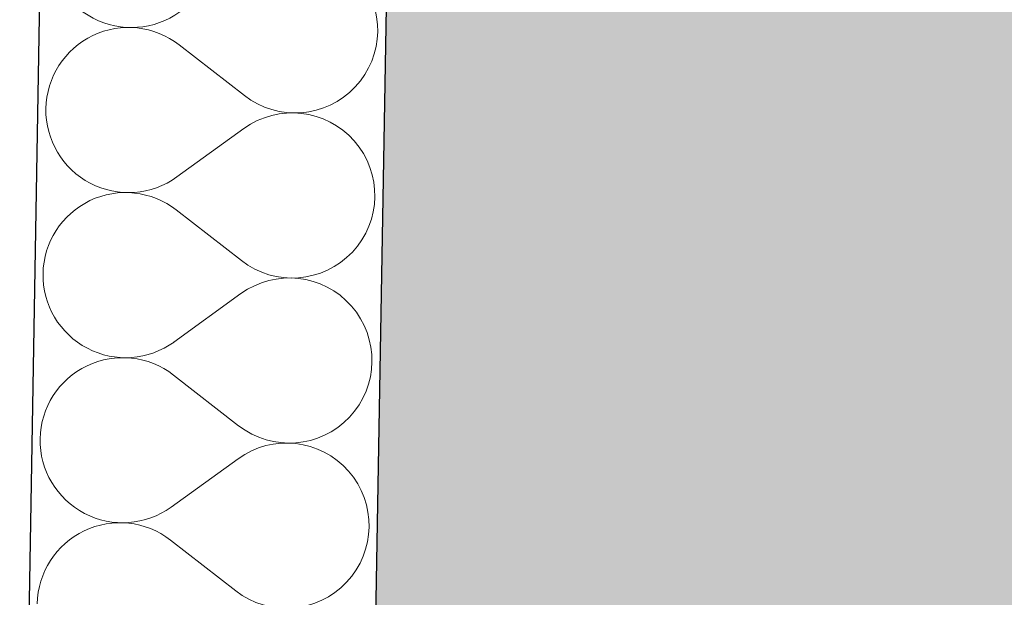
# Model space of a CAD drawing. Header units: millimetres. Extents: x -23738 to 4435, y -2716 to 20653.
# Tile 5 of 160: x -20645 to -20191, y 439 to 706. Entities that reach past the tile are written whole.
import ezdxf

# ---------------------------------------------------------------- set-up
doc = ezdxf.new("R2010")
doc.units = ezdxf.units.MM
doc.header["$MEASUREMENT"] = 0
doc.linetypes.add('Wipeout_Contour', pattern=[1000, 0, -1000])
for name, color, linetype in [('9._POHLED ZÁPADNÍ_2_Konstrukce - nosné', 7, 'Continuous'), ('9._POHLED ZÁPADNÍ_2_Nové_Konstrukce - nosné', 7, 'Continuous'), ('9._POHLED ZÁPADNÍ_2_Nové_Výplně – Řezové', 7, 'Continuous'), ('9._POHLED ZÁPADNÍ_2_Výplně – Řezové', 7, 'Continuous'), ('9._POHLED ZÁPADNÍ_2_VÝTAH VAR 1', 7, 'Continuous')]:
    doc.layers.add(name, color=color, linetype=linetype)

# ---------------------------------------------------------------- blocks, each defined once
blk = doc.blocks.new('*X3', base_point=(-24533.14, -6254.22))
at = {"layer": '9._POHLED ZÁPADNÍ_2_Nové_Výplně – Řezové', "color": 21, "linetype": 'Continuous', "lineweight": 20, "true_color": 0xffaaaa}
for p, q in [((-20541.11, 670.55), (-20571.19, 693.94)), ((-20541.38, 655.32), (-20572.25, 632.99)), ((-20542.44, 594.37), (-20572.51, 617.76)), ((-20542.71, 579.14), (-20573.58, 556.81)), ((-20543.77, 518.19), (-20573.84, 541.58)), ((-20544.03, 502.96), (-20574.9, 480.64)), ((-20545.1, 442.02), (-20575.17, 465.4))]:
    blk.add_line(p, q, dxfattribs=at)
for centre, start, end in [((-20593.24, 740.04), 179.0012, 305.8711), ((-20517.73, 700.63), 232.1313, 125.8711), ((-20594.57, 663.86), 52.1313, 179.0012), ((-20594.57, 663.86), 179.0012, 305.8711), ((-20519.06, 624.45), 232.1313, 125.8711), ((-20595.9, 587.68), 52.1313, 179.0012), ((-20595.9, 587.68), 179.0012, 305.8711), ((-20520.38, 548.27), 232.1313, 125.8711), ((-20597.23, 511.51), 52.1313, 179.0012), ((-20597.23, 511.51), 179.0012, 305.8711), ((-20521.71, 472.09), 232.1313, 125.8711), ((-20598.56, 435.33), 52.1313, 179.0012)]:
    blk.add_arc(centre, 38.1, start, end, dxfattribs=at)
blk = doc.blocks.new('*X18', base_point=(-24533.14, -6254.22))
at = {"layer": '9._POHLED ZÁPADNÍ_2_Nové_Výplně – Řezové', "color": 21, "linetype": 'Continuous', "lineweight": 20, "true_color": 0xffaaaa}
for p, q in [((-20541.11, 670.55), (-20571.19, 693.94)), ((-20541.38, 655.32), (-20572.25, 632.99)), ((-20542.44, 594.37), (-20572.51, 617.76)), ((-20542.71, 579.14), (-20573.58, 556.81)), ((-20543.77, 518.19), (-20573.84, 541.58)), ((-20544.03, 502.96), (-20574.9, 480.64)), ((-20545.1, 442.02), (-20575.17, 465.4))]:
    blk.add_line(p, q, dxfattribs=at)
for centre, start, end in [((-20593.24, 740.04), 179.0012, 305.8711), ((-20517.73, 700.63), 232.1313, 125.8711), ((-20594.57, 663.86), 52.1313, 179.0012), ((-20594.57, 663.86), 179.0012, 305.8711), ((-20519.06, 624.45), 232.1313, 125.8711), ((-20595.9, 587.68), 52.1313, 179.0012), ((-20595.9, 587.68), 179.0012, 305.8711), ((-20520.38, 548.27), 232.1313, 125.8711), ((-20597.23, 511.51), 52.1313, 179.0012), ((-20597.23, 511.51), 179.0012, 305.8711), ((-20521.71, 472.09), 232.1313, 125.8711), ((-20598.56, 435.33), 52.1313, 179.0012)]:
    blk.add_arc(centre, 38.1, start, end, dxfattribs=at)

msp = doc.modelspace()

# ---------------------------------------------------------------- wipeouts: each hides what was drawn before it
at = {"color": 254, "linetype": 'Wipeout_Contour', "lineweight": 0, "ltscale": 103646.352085}
msp.add_wipeout([(-20644.75, 189.65), (-20481.93, 349.73), (-20420.71, 3861.21), (-20430.71, 3861.39), (-20580.69, 3864)], dxfattribs=at).dxf.layer = '9._POHLED ZÁPADNÍ_2_Nové_Výplně – Řezové'

# ---------------------------------------------------------------- next in the draw order: hatches: boundary and pattern name
at = {"layer": '9._POHLED ZÁPADNÍ_2_Výplně – Řezové', "linetype": 'Continuous', "lineweight": 13}
msp.add_hatch(color=254, dxfattribs=at).paths.add_polyline_path([(-20483.55, 349.73), (-20183.59, 344.44), (-20121.68, 3860.48), (-20421.63, 3865.76)])

# ---------------------------------------------------------------- next in the draw order: linework, layer by layer
at = {"layer": '9._POHLED ZÁPADNÍ_2_Konstrukce - nosné', "color": 7, "linetype": 'Continuous', "lineweight": 50, "flags": 128}
msp.add_lwpolyline([(-20421.63, 3865.76), (-20483.55, 349.73)], dxfattribs=at)
at = {"layer": '9._POHLED ZÁPADNÍ_2_Nové_Konstrukce - nosné', "color": 1, "linetype": 'Continuous', "lineweight": 25, "flags": 128}
for points in [[(-20580.69, 3864), (-20644.75, 189.65)], [(-20481.93, 349.73), (-20420.71, 3861.21)]]:
    msp.add_lwpolyline(points, dxfattribs=at)

# ---------------------------------------------------------------- next in the draw order: block references
at = {"layer": '9._POHLED ZÁPADNÍ_2_VÝTAH VAR 1', "color": 9, "linetype": 'Continuous', "lineweight": 13}
msp.add_blockref('*X3', (-24533.14, -6254.22), dxfattribs=at)

# ---------------------------------------------------------------- next in the draw order: wipeouts: each hides what was drawn before it
at = {"color": 254, "linetype": 'Wipeout_Contour', "lineweight": 0, "ltscale": 274303.920399}
msp.add_wipeout([(-20641.96, 349.65), (-20481.93, 349.73), (-20428.28, 3427.35), (-20533.92, 3427.35), (-20533.92, 3677.35), (-20423.92, 3677.35), (-20313.53, 10008.83), (-20473.28, 10024.95), (-20580.69, 3864), (-20570.98, 4415.68), (-20411.95, 4415.68), (-20421.63, 3865.76), (-20580.69, 3864)], dxfattribs=at).dxf.layer = '9._POHLED ZÁPADNÍ_2_Nové_Výplně – Řezové'

# ---------------------------------------------------------------- next in the draw order: linework, layer by layer
at = {"layer": '9._POHLED ZÁPADNÍ_2_Nové_Konstrukce - nosné', "color": 1, "linetype": 'Continuous', "lineweight": 25, "flags": 128}
for points in [[(-20470.48, 10185.48), (-20641.96, 349.65)], [(-20481.93, 349.73), (-20428.28, 3427.35)]]:
    msp.add_lwpolyline(points, dxfattribs=at)

# ---------------------------------------------------------------- next in the draw order: block references
at = {"layer": '9._POHLED ZÁPADNÍ_2_VÝTAH VAR 1', "color": 9, "linetype": 'Continuous', "lineweight": 13}
msp.add_blockref('*X18', (-24533.14, -6254.22), dxfattribs=at)

doc.saveas('drawing.dxf')
